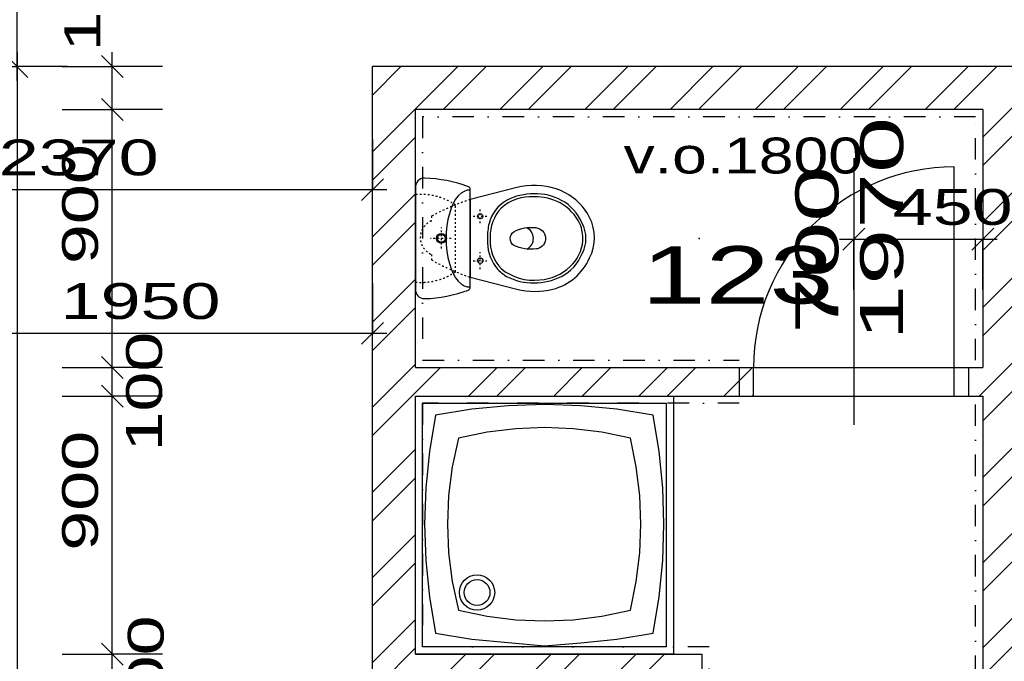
# Model space of a CAD drawing. Extents: x -196363 to 396902, y -489949 to -260582.
# Tile 192 of 256: x 222539 to 225975, y -375378 to -373140. Entities that reach past the tile are written whole.
import ezdxf

# ---------------------------------------------------------------- set-up
doc = ezdxf.new("R2010")
doc.units = 0
doc.header["$MEASUREMENT"] = 0
doc.linetypes.add('DASHED1', pattern=[1, 0.3, -0.4, 0.3])
doc.linetypes.add('DOTDASH', pattern=[1, 0.3, -0.2, 0, -0.2, 0.3])
for name, color, linetype in [('dvere', 1, 'Continuous'), ('koty', 1, 'Continuous'), ('navrh', 2, 'Continuous'), ('obklady', 14, 'Continuous'), ('popdver', 6, 'Continuous'), ('srafy', 8, 'Continuous'), ('zarpred', 5, 'Continuous')]:
    doc.layers.add(name, color=color, linetype=linetype)
doc.styles.add('SPIRITTXTSTYLE1', font='ROMAN')
doc.styles.add('SPIRITTXTSTYLE2', font='txt')
doc.dimstyles.new('SPIRITSTYLE540', dxfattribs={"dimtxt": 125, "dimasz": 12.7, "dimexe": 175, "dimexo": 2664.268555, "dimgap": 50, "dimtad": 1, "dimdec": 3, "dimzin": 0, "dimdsep": 46, "dimlunit": 7, "dimtxsty": 'SPIRITTXTSTYLE1', "dimblk1": '_TICKMARKS540', "dimblk2": '_TICKMARKS540', "dimsah": 1, "dimcen": 0.09, "dimdle": 50, "dimclrd": 1, "dimclre": 1, "dimclrt": 1, "dimadec": 0, "dimazin": 0, "dimtfac": 1, "dimtdec": 4, "dimtofl": 0, "dimtmove": 1, "dimatfit": 0, "dimfxl": 0, "dimtolj": 1, "dimtzin": 0, "dimarcsym": 0})
doc.dimstyles.new('SPIRITSTYLE547', dxfattribs={"dimtxt": 125, "dimasz": 12.7, "dimexe": 175, "dimexo": 1055.163696, "dimgap": 50, "dimtad": 1, "dimdec": 3, "dimzin": 0, "dimdsep": 46, "dimlunit": 7, "dimtxsty": 'SPIRITTXTSTYLE1', "dimblk1": '_TICKMARKS547', "dimblk2": '_TICKMARKS547', "dimsah": 1, "dimcen": 0.09, "dimdle": 50, "dimclrd": 1, "dimclre": 1, "dimclrt": 1, "dimadec": 0, "dimazin": 0, "dimtfac": 1, "dimtdec": 4, "dimtofl": 0, "dimtmove": 1, "dimatfit": 0, "dimfxl": 0, "dimtolj": 1, "dimtzin": 0, "dimarcsym": 0})
doc.dimstyles.new('SPIRITSTYLE548', dxfattribs={"dimtxt": 125, "dimasz": 12.7, "dimexe": 175, "dimexo": 1065.283936, "dimgap": 50, "dimtad": 1, "dimdec": 3, "dimzin": 0, "dimdsep": 46, "dimlunit": 7, "dimtxsty": 'SPIRITTXTSTYLE1', "dimblk1": '_TICKMARKS548', "dimblk2": '_TICKMARKS548', "dimsah": 1, "dimcen": 0.09, "dimdle": 50, "dimclrd": 1, "dimclre": 1, "dimclrt": 1, "dimadec": 0, "dimazin": 0, "dimtfac": 1, "dimtdec": 4, "dimtofl": 0, "dimtmove": 1, "dimatfit": 0, "dimfxl": 0, "dimtolj": 1, "dimtzin": 0, "dimarcsym": 0})
doc.dimstyles.new('SPIRITSTYLE605', dxfattribs={"dimtxt": 125, "dimasz": 12.7, "dimexe": 175, "dimexo": 882.8703, "dimgap": 50, "dimtad": 1, "dimdec": 3, "dimzin": 0, "dimdsep": 46, "dimlunit": 7, "dimtxsty": 'SPIRITTXTSTYLE1', "dimblk1": '_TICKMARKS605', "dimblk2": '_TICKMARKS605', "dimsah": 1, "dimcen": 0.09, "dimdle": 50, "dimclrd": 1, "dimclre": 1, "dimclrt": 1, "dimadec": 0, "dimazin": 0, "dimtfac": 1, "dimtdec": 4, "dimtofl": 0, "dimtmove": 1, "dimatfit": 0, "dimfxl": 0, "dimtolj": 1, "dimtzin": 0, "dimarcsym": 0})
doc.dimstyles.new('SPIRITSTYLE606', dxfattribs={"dimtxt": 125, "dimasz": 12.7, "dimexe": 175, "dimexo": 1882.871338, "dimgap": 50, "dimtad": 1, "dimdec": 3, "dimzin": 0, "dimdsep": 46, "dimlunit": 7, "dimtxsty": 'SPIRITTXTSTYLE1', "dimblk1": '_TICKMARKS606', "dimblk2": '_TICKMARKS606', "dimsah": 1, "dimcen": 0.09, "dimdle": 50, "dimclrd": 1, "dimclre": 1, "dimclrt": 1, "dimadec": 0, "dimazin": 0, "dimtfac": 1, "dimtdec": 4, "dimtofl": 0, "dimtmove": 1, "dimatfit": 0, "dimfxl": 0, "dimtolj": 1, "dimtzin": 0, "dimarcsym": 0})
doc.dimstyles.new('SPIRITSTYLE607', dxfattribs={"dimtxt": 125, "dimasz": 12.7, "dimexe": 175, "dimexo": 2062.878906, "dimgap": 50, "dimtad": 1, "dimdec": 3, "dimzin": 0, "dimdsep": 46, "dimlunit": 7, "dimtxsty": 'SPIRITTXTSTYLE1', "dimblk1": '_TICKMARKS607', "dimblk2": '_TICKMARKS607', "dimsah": 1, "dimcen": 0.09, "dimdle": 50, "dimclrd": 1, "dimclre": 1, "dimclrt": 1, "dimadec": 0, "dimazin": 0, "dimtfac": 1, "dimtdec": 4, "dimtofl": 0, "dimtmove": 1, "dimatfit": 0, "dimfxl": 0, "dimtolj": 1, "dimtzin": 0, "dimarcsym": 0})
doc.dimstyles.new('SPIRITSTYLE608', dxfattribs={"dimtxt": 125, "dimasz": 12.7, "dimexe": 175, "dimexo": 227.456055, "dimgap": 50, "dimtad": 1, "dimdec": 3, "dimzin": 0, "dimdsep": 46, "dimlunit": 7, "dimtxsty": 'SPIRITTXTSTYLE1', "dimblk1": '_TICKMARKS608', "dimblk2": '_TICKMARKS608', "dimsah": 1, "dimcen": 0.09, "dimdle": 50, "dimclrd": 1, "dimclre": 1, "dimclrt": 1, "dimadec": 0, "dimazin": 0, "dimtfac": 1, "dimtdec": 4, "dimtofl": 0, "dimtmove": 1, "dimatfit": 0, "dimfxl": 0, "dimtolj": 1, "dimtzin": 0, "dimarcsym": 0})
doc.dimstyles.new('SPIRITSTYLE609', dxfattribs={"dimtxt": 125, "dimasz": 12.7, "dimexe": 175, "dimexo": 377.450012, "dimgap": 50, "dimtad": 1, "dimdec": 3, "dimzin": 0, "dimdsep": 46, "dimlunit": 7, "dimtxsty": 'SPIRITTXTSTYLE1', "dimblk1": '_TICKMARKS609', "dimblk2": '_TICKMARKS609', "dimsah": 1, "dimcen": 0.09, "dimdle": 50, "dimclrd": 1, "dimclre": 1, "dimclrt": 1, "dimadec": 0, "dimazin": 0, "dimtfac": 1, "dimtdec": 4, "dimtofl": 0, "dimtmove": 1, "dimatfit": 0, "dimfxl": 0, "dimtolj": 1, "dimtzin": 0, "dimarcsym": 0})
doc.dimstyles.new('SPIRITSTYLE610', dxfattribs={"dimtxt": 125, "dimasz": 12.7, "dimexe": 175, "dimexo": 549.371277, "dimgap": 50, "dimtad": 1, "dimdec": 3, "dimzin": 0, "dimdsep": 46, "dimlunit": 7, "dimtxsty": 'SPIRITTXTSTYLE1', "dimblk1": '_TICKMARKS610', "dimblk2": '_TICKMARKS610', "dimsah": 1, "dimcen": 0.09, "dimdle": 50, "dimclrd": 1, "dimclre": 1, "dimclrt": 1, "dimadec": 0, "dimazin": 0, "dimtfac": 1, "dimtdec": 4, "dimtofl": 0, "dimtmove": 1, "dimatfit": 0, "dimfxl": 0, "dimtolj": 1, "dimtzin": 0, "dimarcsym": 0})
doc.dimstyles.new('SPIRITSTYLE611', dxfattribs={"dimtxt": 125, "dimasz": 12.7, "dimexe": 175, "dimexo": 412.945496, "dimgap": 50, "dimtad": 1, "dimdec": 3, "dimzin": 0, "dimdsep": 46, "dimlunit": 7, "dimtxsty": 'SPIRITTXTSTYLE1', "dimblk1": '_TICKMARKS611', "dimblk2": '_TICKMARKS611', "dimsah": 1, "dimcen": 0.09, "dimdle": 50, "dimclrd": 1, "dimclre": 1, "dimclrt": 1, "dimadec": 0, "dimazin": 0, "dimtfac": 1, "dimtdec": 4, "dimtofl": 0, "dimtmove": 1, "dimatfit": 0, "dimfxl": 0, "dimtolj": 1, "dimtzin": 0, "dimarcsym": 0})
doc.dimstyles.new('SPIRITSTYLE649', dxfattribs={"dimtxt": 125, "dimasz": 12.7, "dimexe": 175, "dimexo": 108.071091, "dimgap": 50, "dimtad": 1, "dimdec": 3, "dimzin": 0, "dimdsep": 46, "dimlunit": 7, "dimtxsty": 'SPIRITTXTSTYLE1', "dimblk1": '_TICKMARKS649', "dimblk2": '_TICKMARKS649', "dimsah": 1, "dimcen": 0.09, "dimdle": 50, "dimclrd": 1, "dimclre": 1, "dimclrt": 1, "dimadec": 0, "dimazin": 0, "dimtfac": 1, "dimtdec": 4, "dimtofl": 0, "dimtmove": 1, "dimatfit": 0, "dimfxl": 0, "dimtolj": 1, "dimtzin": 0, "dimarcsym": 0})

# ---------------------------------------------------------------- blocks, each defined once
blk = doc.blocks.new('_TICKMARKS540')
at = {"color": 1, "linetype": 'Continuous'}
blk.add_line((-3, -3), (3, 3), dxfattribs=at)
blk = doc.blocks.new('*D1356')
at = {"color": 1, "linetype": 'Continuous', "ltscale": 300}
for p, q in [((221820.328125, -374058.65625, 1723.800049), (221820.328125, -374233.65625, 1723.800049)), ((223770.359375, -374058.65625, 1723.800049), (223770.359375, -374233.65625, 1723.800049)), ((221770.328125, -374233.65625, 1723.800049), (223820.359375, -374233.65625, 1723.800049)), ((221820.328125, -374408.65625, 1723.800049), (221820.328125, -374233.65625, 1723.800049)), ((223770.359375, -374408.65625, 1723.800049), (223770.359375, -374233.65625, 1723.800049))]:
    blk.add_line(p, q, dxfattribs=at)
at = {"color": 1, "linetype": 'Continuous', "ltscale": 300, "xscale": 12.69999980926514, "yscale": 12.69999980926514, "zscale": 12.69999980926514, "rotation": 180.0000050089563}
blk.add_blockref('_TICKMARKS540', (221820.328125, -374233.65625, 1723.800049), dxfattribs=at)
at = {"color": 1, "linetype": 'Continuous', "ltscale": 300, "xscale": 12.69999980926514, "yscale": 12.69999980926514, "zscale": 12.69999980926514}
blk.add_blockref('_TICKMARKS540', (223770.359375, -374233.65625, 1723.800049), dxfattribs=at)
at = {"color": 1, "linetype": 'Continuous', "ltscale": 300, "style": 'SPIRITTXTSTYLE1', "width": 1.5}
blk.add_text('1950', height=125, dxfattribs=at).set_placement((222682.265625, -374183.6875, 1723.800049))
blk = doc.blocks.new('_TICKMARKS547')
at = {"color": 1, "linetype": 'Continuous'}
blk.add_line((-3, -3), (3, 3), dxfattribs=at)
blk = doc.blocks.new('*D1367')
at = {"color": 1, "linetype": 'Continuous', "ltscale": 300}
for p, q in [((222530.078125, -373352.9375, 1723.800049), (222530.078125, -370661.78125, 1723.800049)), ((222355.078125, -370711.78125, 1723.800049), (222530.078125, -370711.78125, 1723.800049)), ((222705.0625, -370711.78125, 1723.800049), (222530.078125, -370711.78125, 1723.800049)), ((222355.078125, -373302.9375, 1723.800049), (222530.078125, -373302.9375, 1723.800049)), ((222705.0625, -373302.9375, 1723.800049), (222530.078125, -373302.9375, 1723.800049))]:
    blk.add_line(p, q, dxfattribs=at)
at = {"color": 1, "linetype": 'Continuous', "ltscale": 300, "xscale": 12.69999980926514, "yscale": 12.69999980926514, "zscale": 12.69999980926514}
for p, rotation in [((222530.078125, -370711.78125, 1723.800049), 90.00000250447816), ((222530.078125, -373302.9375, 1723.800049), 270.0000006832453)]:
    blk.add_blockref('_TICKMARKS547', p, dxfattribs=dict(at, rotation=rotation))
at = {"color": 1, "linetype": 'Continuous', "ltscale": 300, "style": 'SPIRITTXTSTYLE1', "width": 1.5}
blk.add_text('2591', height=125, rotation=90.000002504, dxfattribs=at).set_placement((222480.09375, -372120.4375, 1723.800049))
blk = doc.blocks.new('_TICKMARKS548')
at = {"color": 1, "linetype": 'Continuous'}
blk.add_line((-3, -3), (3, 3), dxfattribs=at)
blk = doc.blocks.new('*D1368')
at = {"color": 1, "linetype": 'Continuous', "ltscale": 300}
for p, q in [((222530.078125, -373252.9375, 1723.800049), (222530.078125, -376702.9375, 1723.800049)), ((222355.078125, -373302.9375, 1723.800049), (222530.078125, -373302.9375, 1723.800049)), ((222705.0625, -373302.9375, 1723.800049), (222530.078125, -373302.9375, 1723.800049)), ((222355.078125, -376652.9375, 1723.800049), (222530.078125, -376652.9375, 1723.800049)), ((222705.0625, -376652.9375, 1723.800049), (222530.078125, -376652.9375, 1723.800049))]:
    blk.add_line(p, q, dxfattribs=at)
at = {"color": 1, "linetype": 'Continuous', "ltscale": 300, "xscale": 12.69999980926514, "yscale": 12.69999980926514, "zscale": 12.69999980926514}
for p, rotation in [((222530.078125, -373302.9375, 1723.800049), 90.00000250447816), ((222530.078125, -376652.9375, 1723.800049), -90.00000250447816)]:
    blk.add_blockref('_TICKMARKS548', p, dxfattribs=dict(at, rotation=rotation))
at = {"color": 1, "linetype": 'Continuous', "ltscale": 300, "style": 'SPIRITTXTSTYLE1', "width": 1.5}
blk.add_text('3350', height=125, rotation=450.000019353, dxfattribs=at).set_placement((222480.09375, -375096.96875, 1723.800049))
blk = doc.blocks.new('_TICKMARKS605')
at = {"color": 1, "linetype": 'Continuous'}
blk.add_line((-3, -3), (3, 3), dxfattribs=at)
blk = doc.blocks.new('*D1496')
at = {"color": 1, "linetype": 'Continuous', "ltscale": 300}
for p, q in [((222862.484375, -375502.9375, 1723.800049), (222862.484375, -375302.9375, 1723.800049)), ((222687.484375, -375352.9375, 1723.800049), (222862.484375, -375352.9375, 1723.800049)), ((223037.46875, -375352.9375, 1723.800049), (222862.484375, -375352.9375, 1723.800049)), ((222687.484375, -375452.9375, 1723.800049), (222862.484375, -375452.9375, 1723.800049)), ((223037.46875, -375452.9375, 1723.800049), (222862.484375, -375452.9375, 1723.800049))]:
    blk.add_line(p, q, dxfattribs=at)
at = {"color": 1, "linetype": 'Continuous', "ltscale": 300, "xscale": 12.69999980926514, "yscale": 12.69999980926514, "zscale": 12.69999980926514}
for p, rotation in [((222862.484375, -375352.9375, 1723.800049), 90.00000250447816), ((222862.484375, -375452.9375, 1723.800049), 270.0000006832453)]:
    blk.add_blockref('_TICKMARKS605', p, dxfattribs=dict(at, rotation=rotation))
at = {"color": 1, "linetype": 'Continuous', "ltscale": 300, "style": 'SPIRITTXTSTYLE1', "width": 1.5}
blk.add_text('100', height=125, rotation=90.000002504, dxfattribs=at).set_placement((223041.671875, -375636.21875, 1723.800049))
blk = doc.blocks.new('_TICKMARKS606')
at = {"color": 1, "linetype": 'Continuous'}
blk.add_line((-3, -3), (3, 3), dxfattribs=at)
blk = doc.blocks.new('*D1497')
at = {"color": 1, "linetype": 'Continuous', "ltscale": 300}
for p, q in [((222862.484375, -375402.9375, 1723.800049), (222862.484375, -374402.90625, 1723.800049)), ((222687.484375, -374452.90625, 1723.800049), (222862.484375, -374452.90625, 1723.800049)), ((223037.46875, -374452.90625, 1723.800049), (222862.484375, -374452.90625, 1723.800049)), ((222687.484375, -375352.9375, 1723.800049), (222862.484375, -375352.9375, 1723.800049)), ((223037.46875, -375352.9375, 1723.800049), (222862.484375, -375352.9375, 1723.800049))]:
    blk.add_line(p, q, dxfattribs=at)
at = {"color": 1, "linetype": 'Continuous', "ltscale": 300, "xscale": 12.69999980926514, "yscale": 12.69999980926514, "zscale": 12.69999980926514}
for p, rotation in [((222862.484375, -374452.90625, 1723.800049), 90.00000250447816), ((222862.484375, -375352.9375, 1723.800049), 270.0000006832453)]:
    blk.add_blockref('_TICKMARKS606', p, dxfattribs=dict(at, rotation=rotation))
at = {"color": 1, "linetype": 'Continuous', "ltscale": 300, "style": 'SPIRITTXTSTYLE1', "width": 1.5}
blk.add_text('900', height=125, rotation=90.000002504, dxfattribs=at).set_placement((222812.5, -374992.21875, 1723.800049))
blk = doc.blocks.new('_TICKMARKS607')
at = {"color": 1, "linetype": 'Continuous'}
blk.add_line((-3, -3), (3, 3), dxfattribs=at)
blk = doc.blocks.new('*D1498')
at = {"color": 1, "linetype": 'Continuous', "ltscale": 300}
for p, q in [((222862.484375, -374502.90625, 1723.800049), (222862.484375, -374302.90625, 1723.800049)), ((222687.484375, -374352.90625, 1723.800049), (222862.484375, -374352.90625, 1723.800049)), ((223037.46875, -374352.90625, 1723.800049), (222862.484375, -374352.90625, 1723.800049)), ((222687.484375, -374452.90625, 1723.800049), (222862.484375, -374452.90625, 1723.800049)), ((223037.46875, -374452.90625, 1723.800049), (222862.484375, -374452.90625, 1723.800049))]:
    blk.add_line(p, q, dxfattribs=at)
at = {"color": 1, "linetype": 'Continuous', "ltscale": 300, "xscale": 12.69999980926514, "yscale": 12.69999980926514, "zscale": 12.69999980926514}
for p, rotation in [((222862.484375, -374352.90625, 1723.800049), 90.00000250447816), ((222862.484375, -374452.90625, 1723.800049), 270.0000006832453)]:
    blk.add_blockref('_TICKMARKS607', p, dxfattribs=dict(at, rotation=rotation))
at = {"color": 1, "linetype": 'Continuous', "ltscale": 300, "style": 'SPIRITTXTSTYLE1', "width": 1.5}
blk.add_text('100', height=125, rotation=90.000002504, dxfattribs=at).set_placement((223035.6875, -374646.28125, 1723.800049))
blk = doc.blocks.new('*D1499')
at = {"color": 1, "linetype": 'Continuous', "ltscale": 300}
for p, q in [((222862.484375, -374402.9375, 1723.800049), (222862.484375, -373402.90625, 1723.800049)), ((222687.484375, -373452.9375, 1723.800049), (222862.484375, -373452.9375, 1723.800049)), ((223037.46875, -373452.9375, 1723.800049), (222862.484375, -373452.9375, 1723.800049)), ((222687.484375, -374352.90625, 1723.800049), (222862.484375, -374352.90625, 1723.800049)), ((223037.46875, -374352.90625, 1723.800049), (222862.484375, -374352.90625, 1723.800049))]:
    blk.add_line(p, q, dxfattribs=at)
at = {"color": 1, "linetype": 'Continuous', "ltscale": 300, "xscale": 12.69999980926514, "yscale": 12.69999980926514, "zscale": 12.69999980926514}
for p, rotation in [((222862.484375, -373452.9375, 1723.800049), 90.00000250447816), ((222862.484375, -374352.90625, 1723.800049), 270.0000006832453)]:
    blk.add_blockref('_TICKMARKS607', p, dxfattribs=dict(at, rotation=rotation))
at = {"color": 1, "linetype": 'Continuous', "ltscale": 300, "style": 'SPIRITTXTSTYLE1', "width": 1.5}
blk.add_text('900', height=125, rotation=90.000002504, dxfattribs=at).set_placement((222812.5, -373992.21875, 1723.800049))
blk = doc.blocks.new('*D1500')
at = {"color": 1, "linetype": 'Continuous', "ltscale": 300}
for p, q in [((222862.484375, -373502.9375, 1723.800049), (222862.484375, -373252.9375, 1723.800049)), ((222687.484375, -373302.9375, 1723.800049), (222862.484375, -373302.9375, 1723.800049)), ((223037.46875, -373302.9375, 1723.800049), (222862.484375, -373302.9375, 1723.800049)), ((222687.484375, -373452.9375, 1723.800049), (222862.484375, -373452.9375, 1723.800049)), ((223037.46875, -373452.9375, 1723.800049), (222862.484375, -373452.9375, 1723.800049))]:
    blk.add_line(p, q, dxfattribs=at)
at = {"color": 1, "linetype": 'Continuous', "ltscale": 300, "xscale": 12.69999980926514, "yscale": 12.69999980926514, "zscale": 12.69999980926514}
for p, rotation in [((222862.484375, -373302.9375, 1723.800049), 90.00000250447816), ((222862.484375, -373452.9375, 1723.800049), 270.0000006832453)]:
    blk.add_blockref('_TICKMARKS605', p, dxfattribs=dict(at, rotation=rotation))
at = {"color": 1, "linetype": 'Continuous', "ltscale": 300, "style": 'SPIRITTXTSTYLE1', "width": 1.5}
blk.add_text('150', height=125, rotation=90.000002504, dxfattribs=at).set_placement((222820.65625, -373250.84375, 1723.800049))
blk = doc.blocks.new('_TICKMARKS608')
at = {"color": 1, "linetype": 'Continuous'}
blk.add_line((-3, -3), (3, 3), dxfattribs=at)
blk = doc.blocks.new('*D1501')
at = {"color": 1, "linetype": 'Continuous', "ltscale": 300}
for p, q in [((223770.359375, -372725.46875, 1723.800049), (223770.359375, -372900.46875, 1723.800049)), ((223920.34375, -372725.46875, 1723.800049), (223920.34375, -372900.46875, 1723.800049)), ((223720.34375, -372900.46875, 1723.800049), (223970.359375, -372900.46875, 1723.800049)), ((223770.359375, -373075.46875, 1723.800049), (223770.359375, -372900.46875, 1723.800049)), ((223920.34375, -373075.46875, 1723.800049), (223920.34375, -372900.46875, 1723.800049))]:
    blk.add_line(p, q, dxfattribs=at)
at = {"color": 1, "linetype": 'Continuous', "ltscale": 300, "xscale": 12.69999980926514, "yscale": 12.69999980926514, "zscale": 12.69999980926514, "rotation": 180.0000050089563}
blk.add_blockref('_TICKMARKS608', (223770.359375, -372900.46875, 1723.800049), dxfattribs=at)
at = {"color": 1, "linetype": 'Continuous', "ltscale": 300, "xscale": 12.69999980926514, "yscale": 12.69999980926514, "zscale": 12.69999980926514}
blk.add_blockref('_TICKMARKS608', (223920.34375, -372900.46875, 1723.800049), dxfattribs=at)
at = {"color": 1, "linetype": 'Continuous', "ltscale": 300, "style": 'SPIRITTXTSTYLE1', "width": 1.5}
blk.add_text('150', height=125, dxfattribs=at).set_placement((223531.453125, -373073.40625, 1723.800049))
blk = doc.blocks.new('_TICKMARKS609')
at = {"color": 1, "linetype": 'Continuous'}
blk.add_line((-3, -3), (3, 3), dxfattribs=at)
blk = doc.blocks.new('*D1502')
at = {"color": 1, "linetype": 'Continuous', "ltscale": 300}
for p, q in [((223920.34375, -372725.46875, 1723.800049), (223920.34375, -372900.46875, 1723.800049)), ((225900.359375, -372725.46875, 1723.800049), (225900.359375, -372900.46875, 1723.800049)), ((223870.34375, -372900.46875, 1723.800049), (225950.359375, -372900.46875, 1723.800049)), ((223920.34375, -373075.46875, 1723.800049), (223920.34375, -372900.46875, 1723.800049)), ((225900.359375, -373075.46875, 1723.800049), (225900.359375, -372900.46875, 1723.800049))]:
    blk.add_line(p, q, dxfattribs=at)
at = {"color": 1, "linetype": 'Continuous', "ltscale": 300, "xscale": 12.69999980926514, "yscale": 12.69999980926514, "zscale": 12.69999980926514, "rotation": 180.0000050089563}
blk.add_blockref('_TICKMARKS609', (223920.34375, -372900.46875, 1723.800049), dxfattribs=at)
at = {"color": 1, "linetype": 'Continuous', "ltscale": 300, "xscale": 12.69999980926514, "yscale": 12.69999980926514, "zscale": 12.69999980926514}
blk.add_blockref('_TICKMARKS609', (225900.359375, -372900.46875, 1723.800049), dxfattribs=at)
at = {"color": 1, "linetype": 'Continuous', "ltscale": 300, "style": 'SPIRITTXTSTYLE1', "width": 1.5}
blk.add_text('1980', height=125, dxfattribs=at).set_placement((224797.265625, -372850.5, 1723.800049))
blk = doc.blocks.new('*D1503')
at = {"color": 1, "linetype": 'Continuous', "ltscale": 300}
for p, q in [((225900.359375, -372725.46875, 1723.800049), (225900.359375, -372900.46875, 1723.800049)), ((226050.359375, -372725.46875, 1723.800049), (226050.359375, -372900.46875, 1723.800049)), ((225850.359375, -372900.46875, 1723.800049), (226100.359375, -372900.46875, 1723.800049)), ((225900.359375, -373075.46875, 1723.800049), (225900.359375, -372900.46875, 1723.800049)), ((226050.359375, -373075.46875, 1723.800049), (226050.359375, -372900.46875, 1723.800049))]:
    blk.add_line(p, q, dxfattribs=at)
at = {"color": 1, "linetype": 'Continuous', "ltscale": 300, "xscale": 12.69999980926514, "yscale": 12.69999980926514, "zscale": 12.69999980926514, "rotation": 180.0000050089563}
blk.add_blockref('_TICKMARKS609', (225900.359375, -372900.46875, 1723.800049), dxfattribs=at)
at = {"color": 1, "linetype": 'Continuous', "ltscale": 300, "xscale": 12.69999980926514, "yscale": 12.69999980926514, "zscale": 12.69999980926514}
blk.add_blockref('_TICKMARKS609', (226050.359375, -372900.46875, 1723.800049), dxfattribs=at)
at = {"color": 1, "linetype": 'Continuous', "ltscale": 300, "style": 'SPIRITTXTSTYLE1', "width": 1.5}
blk.add_text('150', height=125, dxfattribs=at).set_placement((225693.734375, -373031.65625, 1723.800049))
blk = doc.blocks.new('_TICKMARKS610')
at = {"color": 1, "linetype": 'Continuous'}
blk.add_line((-3, -3), (3, 3), dxfattribs=at)
blk = doc.blocks.new('*D1507')
at = {"color": 1, "linetype": 'Continuous', "ltscale": 300}
for p, q in [((223770.359375, -372403.5625, 1723.800049), (223770.359375, -372578.5625, 1723.800049)), ((228050.359375, -372403.5625, 1723.800049), (228050.359375, -372578.5625, 1723.800049)), ((223720.34375, -372578.5625, 1723.800049), (228100.359375, -372578.5625, 1723.800049)), ((223770.359375, -372753.5625, 1723.800049), (223770.359375, -372578.5625, 1723.800049)), ((228050.359375, -372753.5625, 1723.800049), (228050.359375, -372578.5625, 1723.800049))]:
    blk.add_line(p, q, dxfattribs=at)
at = {"color": 1, "linetype": 'Continuous', "ltscale": 300, "xscale": 12.69999980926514, "yscale": 12.69999980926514, "zscale": 12.69999980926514, "rotation": 180.0000050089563}
blk.add_blockref('_TICKMARKS610', (223770.359375, -372578.5625, 1723.800049), dxfattribs=at)
at = {"color": 1, "linetype": 'Continuous', "ltscale": 300, "xscale": 12.69999980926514, "yscale": 12.69999980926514, "zscale": 12.69999980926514}
blk.add_blockref('_TICKMARKS610', (228050.359375, -372578.5625, 1723.800049), dxfattribs=at)
at = {"color": 1, "linetype": 'Continuous', "ltscale": 300, "style": 'SPIRITTXTSTYLE1', "width": 1.5}
blk.add_text('4280', height=125, dxfattribs=at).set_placement((225791.3125, -372528.59375, 1723.800049))
blk = doc.blocks.new('_TICKMARKS611')
at = {"color": 1, "linetype": 'Continuous'}
blk.add_line((-3, -3), (3, 3), dxfattribs=at)
blk = doc.blocks.new('*D1508')
at = {"color": 1, "linetype": 'Continuous', "ltscale": 300}
for p, q in [((221400.34375, -373557.53125, 1723.800049), (221400.34375, -373732.53125, 1723.800049)), ((223770.359375, -373557.53125, 1723.800049), (223770.359375, -373732.53125, 1723.800049)), ((223820.359375, -373732.53125, 1723.800049), (221350.328125, -373732.53125, 1723.800049)), ((221400.34375, -373907.53125, 1723.800049), (221400.34375, -373732.53125, 1723.800049)), ((223770.359375, -373907.53125, 1723.800049), (223770.359375, -373732.53125, 1723.800049))]:
    blk.add_line(p, q, dxfattribs=at)
at = {"color": 1, "linetype": 'Continuous', "ltscale": 300, "xscale": 12.69999980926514, "yscale": 12.69999980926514, "zscale": 12.69999980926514}
for p, rotation in [((221400.34375, -373732.53125, 1723.800049), 180.0000050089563), ((223770.359375, -373732.53125, 1723.800049), 360.0000100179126)]:
    blk.add_blockref('_TICKMARKS611', p, dxfattribs=dict(at, rotation=rotation))
at = {"color": 1, "linetype": 'Continuous', "ltscale": 300, "style": 'SPIRITTXTSTYLE1', "width": 1.5}
blk.add_text('2370', height=125, rotation=360.000010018, dxfattribs=at).set_placement((222466.328125, -373682.53125, 1723.800049))
blk = doc.blocks.new('_TICKMARKS649')
at = {"color": 1, "linetype": 'Continuous'}
blk.add_line((-3, -3), (3, 3), dxfattribs=at)
blk = doc.blocks.new('*D1576')
at = {"color": 1, "linetype": 'Continuous', "ltscale": 300}
for p, q in [((225450.375, -373730.34375, 1723.800049), (225450.375, -373905.34375, 1723.800049)), ((225900.359375, -373730.34375, 1723.800049), (225900.359375, -373905.34375, 1723.800049)), ((225400.375, -373905.34375, 1723.800049), (225950.359375, -373905.34375, 1723.800049)), ((225450.375, -374080.34375, 1723.800049), (225450.375, -373905.34375, 1723.800049)), ((225900.359375, -374080.34375, 1723.800049), (225900.359375, -373905.34375, 1723.800049))]:
    blk.add_line(p, q, dxfattribs=at)
at = {"color": 1, "linetype": 'Continuous', "ltscale": 300, "xscale": 12.69999980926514, "yscale": 12.69999980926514, "zscale": 12.69999980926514, "rotation": 180.0000050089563}
blk.add_blockref('_TICKMARKS649', (225450.375, -373905.34375, 1723.800049), dxfattribs=at)
at = {"color": 1, "linetype": 'Continuous', "ltscale": 300, "xscale": 12.69999980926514, "yscale": 12.69999980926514, "zscale": 12.69999980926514}
blk.add_blockref('_TICKMARKS649', (225900.359375, -373905.34375, 1723.800049), dxfattribs=at)
at = {"color": 1, "linetype": 'Continuous', "ltscale": 300, "style": 'SPIRITTXTSTYLE1', "width": 1.5}
blk.add_text('450', height=125, dxfattribs=at).set_placement((225586.078125, -373855.34375, 1723.800049))

msp = doc.modelspace()

# ---------------------------------------------------------------- hatches: boundary and pattern name
at = {"layer": 'srafy', "linetype": 'Continuous', "ltscale": 300}
h = msp.add_hatch(dxfattribs=at)
h.set_pattern_fill('ZdivKER', color=8, scale=5.55625, style=0, pattern_type=2)
h.set_pattern_definition([(45, (582227.31, -258968), (-148.49243, 148.49243), []), (45, (582326.31, -258968), (-148.49243, 148.49243), [])])
h.paths.add_polyline_path([(223770.35938, -376652.9375), (223770.35938, -373302.9375), (228050.35938, -373302.9375), (228050.35938, -373452.9375), (227050.35938, -373452.9375), (227050.35938, -374602.9375), (226950.35938, -374602.9375), (226950.35938, -373452.9375), (226050.35938, -373452.9375), (226050.35938, -375352.9375), (226950.35938, -375352.9375), (226950.35938, -375302.9375), (227050.35938, -375302.9375), (227050.35938, -375352.9375), (227200.34375, -375352.9375), (227200.34375, -375452.9375), (226050.35938, -375452.9375), (226050.35938, -376652.9375), (225900.35938, -376652.9375), (225900.35938, -374452.90625), (225800.375, -374452.90625), (225800.375, -374352.90625), (225900.35938, -374352.90625), (225900.35938, -373452.9375), (223920.34375, -373452.9375), (223920.34375, -374352.90625), (225100.35938, -374352.90625), (225100.35938, -374452.90625), (223920.34375, -374452.90625), (223920.34375, -375352.9375), (224920.34375, -375352.9375), (224920.34375, -375452.9375), (223920.34375, -375452.9375), (223920.34375, -376652.9375)], flags=0)

# ---------------------------------------------------------------- linework, layer by layer
at = {"layer": 'dvere', "color": 7, "linetype": 'Continuous', "ltscale": 300}
msp.add_line((225800.375, -374352.90625, 900), (225800.375, -373652.9375, 900), dxfattribs=at)
at = {"layer": 'dvere', "color": 1, "linetype": 'Continuous', "ltscale": 304.799988}
for p, q in [((225050.375, -374352.90625), (225050.375, -374452.9375)), ((225850.375, -374352.90625), (225850.375, -374452.9375))]:
    msp.add_line(p, q, dxfattribs=at)
at = {"layer": 'dvere', "color": 1, "linetype": 'Continuous', "ltscale": 300}
for p, q in [((225100.375, -374352.90625), (225800.375, -374352.90625)), ((225100.375, -374452.9375), (225800.375, -374452.9375))]:
    msp.add_line(p, q, dxfattribs=at)
at = {"layer": 'dvere', "color": 7, "linetype": 'Continuous', "ltscale": 300}
msp.add_arc((225800.375, -374352.90625, 900), 700.00067, 90.0000025, 180.00000501, dxfattribs=at)
msp.add_point((225450.34375, -374352.9375, 900), dxfattribs=at)
at = {"layer": 'dvere', "color": 15, "linetype": 'Continuous', "ltscale": 250}
msp.add_point((225450.375, -374452.9375), dxfattribs=at)
at = {"layer": 'navrh', "color": 2, "linetype": 'Continuous', "ltscale": 300}
for p, q in [((223770.35938, -376652.9375, 900), (223770.35938, -373302.9375, 900)), ((228050.35938, -373302.9375, 900), (223770.35938, -373302.9375, 900)), ((223920.34375, -374352.90625, 900), (223920.34375, -373452.9375, 900)), ((225900.35938, -373452.9375, 900), (223920.34375, -373452.9375, 900)), ((225900.35938, -373452.9375, 900), (225900.35938, -374352.90625, 900)), ((223920.34375, -374352.90625, 900), (225100.35938, -374352.90625, 900)), ((225100.35938, -374452.90625, 900), (225100.35938, -374352.90625, 900)), ((225800.375, -374352.90625, 900), (225900.35938, -374352.90625, 900)), ((225800.375, -374452.90625, 900), (225800.375, -374352.90625, 900)), ((223920.34375, -375352.9375, 900), (223920.34375, -374452.90625, 900)), ((223920.34375, -374452.90625, 900), (225100.35938, -374452.90625, 900)), ((225800.375, -374452.90625, 900), (225900.35938, -374452.90625, 900)), ((225900.35938, -374452.90625, 900), (225900.35938, -376652.9375, 900)), ((223920.34375, -375352.9375, 900), (224920.34375, -375352.9375, 900)), ((224920.34375, -375352.9375, 900), (224920.34375, -375452.9375, 900))]:
    msp.add_line(p, q, dxfattribs=at)
at = {"layer": 'obklady', "color": 14, "linetype": 'DOTDASH', "ltscale": 250}
for p, q in [((225875.35938, -373477.9375, 4347.59961), (223945.35938, -373477.9375, 4347.59961)), ((223945.35938, -373477.9375, 4347.59961), (223945.35938, -374327.90625, 4347.59961)), ((225875.35938, -374327.90625, 4347.59961), (225875.35938, -373477.9375, 4347.59961)), ((223945.35938, -374327.90625, 4347.59961), (225050.375, -374327.90625, 4347.59961)), ((225050.375, -374477.90625, 4347.59961), (223945.35938, -374477.90625, 4347.59961)), ((223945.35938, -374477.90625, 4347.59961), (223945.35938, -375327.9375, 4347.59961)), ((225875.35938, -376832.9375, 4347.59961), (225875.35938, -374477.90625, 4347.59961)), ((224945.35938, -375327.9375, 4347.59961), (223945.35938, -375327.9375, 4347.59961)), ((224945.35938, -375477.9375, 4347.59961), (224945.35938, -375327.9375, 4347.59961))]:
    msp.add_line(p, q, dxfattribs=at)
msp.add_point((224910.35938, -373902.90625, 4347.59961), dxfattribs=at)
at = {"layer": 'popdver', "color": 6, "linetype": 'Continuous', "ltscale": 250}
msp.add_line((225450.375, -373622.28125), (225450.375, -374553.125), dxfattribs=at)
at = {"layer": 'popdver', "color": 6, "linetype": 'Continuous', "ltscale": 304.799988}
msp.add_point((225450.375, -374352.90625), dxfattribs=at)
at = {"layer": 'popdver', "color": 6, "linetype": 'Continuous', "ltscale": 250}
msp.add_point((225450.375, -374352.90625), dxfattribs=at)
at = {"layer": 'zarpred', "color": 8, "linetype": 'DASHED1', "ltscale": 20}
for p, q in [((224146.73438, -373849.15625), (224146.73438, -373796.65625)), ((224121.42188, -373825.09375), (224171.09375, -373825.09375)), ((224010.78125, -373937.28125), (224010.78125, -373864.125)), ((224044.6875, -373902.40625), (223973.45312, -373902.40625)), ((224122.35938, -373980.4375), (224169.23438, -373980.4375)), ((224146.73438, -374010.40625), (224146.73438, -373950.40625))]:
    msp.add_line(p, q, dxfattribs=at)
at = {"layer": 'zarpred', "color": 5, "linetype": 'Continuous', "ltscale": 7}
for points in [[(223921.01562, -374080.09375, 0.4484928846), (223951.71875, -374112.71875, 0.0834908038), (224105.26562, -374082.59375, 0.3122022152), (224111.73438, -374073.25), (224111.73438, -373731.96875, 0.3121754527), (224105.26562, -373722.59375, 0.0834882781), (223951.71875, -373692.46875, 0.4484928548), (223921.01562, -373725.09375)], [(224111.73438, -374038.15625), (224273.71875, -374079.875, 0.120198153), (224400.09375, -374080.1875, 0.2239549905), (224528.21875, -373970.78125, 0.2338795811), (224528.21875, -373829.4375, 0.1979395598), (224411.1875, -373729.65625, 0.1401719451), (224273.71875, -373725.34375), (224111.73438, -373766.875)], [(224171.79688, -373904.9375, 0.1740990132), (224199.79688, -374000.96875, 0.0907895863), (224238.25, -374035.03125, 0.1244630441), (224334.21875, -374057.875, 0.1129211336), (224430.26562, -374035.3125, 0.1750533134), (224501.32812, -373957.46875, 0.2588111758), (224501.32812, -373847.71875, 0.171882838), (224430.26562, -373769.84375, 0.1320878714), (224334.21875, -373747.3125, 0.1303286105), (224238.25, -373770.15625, 0.2067324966), (224177.25, -373850.40625, 0.0655918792), (224171.79688, -373901.28125)]]:
    msp.add_lwpolyline(points, format="xyb", close=True, dxfattribs=at)
at = {"layer": 'zarpred', "color": 8, "linetype": 'DASHED1', "ltscale": 20}
for points in [[(223920.92188, -374055.4375, 0.1706822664), (224060.42188, -374019.40625), (224060.42188, -373785.78125, 0.1706821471), (223920.92188, -373749.75)], [(224111.73438, -374038.3125, -0.0494554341), (223976.73438, -373977.1875, -0.0545248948), (223976.4375, -373958.4375, -0.6626927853), (223975.85938, -373841.53125, -0.0762061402), (223976.73438, -373825.09375, -0.0001383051), (223977.03125, -373824.65625, -0.0431798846), (224111.73438, -373766.875)]]:
    msp.add_lwpolyline(points, format="xyb", close=True, dxfattribs=at)
at = {"layer": 'zarpred', "color": 8, "linetype": 'Continuous', "ltscale": 7}
for points in [[(224181.60938, -373904.3125, 0.2065757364), (224219.14062, -374007.875, 0.205236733), (224354.5, -374046.90625, 0.1817712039), (224460.07812, -374000.84375, 0.1942552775), (224504.625, -373910.46875, 0.1107989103), (224494.29688, -373851.28125, 0.1518451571), (224425.57812, -373778.71875, 0.116294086), (224334.23438, -373757.3125, 0.2009926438), (224219.14062, -373797.3125, 0.1941405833), (224181, -373898.1875)], [(224342.45312, -373939.3125, -0.1475904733), (224263.51562, -373927.1875, -0.509097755), (224263.25, -373879.15625, -0.1502406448), (224340.89062, -373865.03125, -0.8275521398), (224346.14062, -373939.15625)]]:
    msp.add_lwpolyline(points, format="xyb", close=True, dxfattribs=at)
msp.add_lwpolyline([(224309.3125, -373940, 0.6348764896), (224307.25, -373865.34375)], format="xyb", dxfattribs=at)
at = {"layer": 'zarpred', "color": 5, "linetype": 'Continuous', "ltscale": 1}
for points in [[(223920.34375, -374452.84375), (224820.46875, -374452.84375), (224820.46875, -375352.9375), (223920.34375, -375352.9375)], [(223945.35938, -374477.84375), (224795.45312, -374477.84375), (224795.45312, -375327.9375), (223945.35938, -375327.9375)], [(223990.20312, -375279.53125), (224117.20312, -375300.15625), (224243.79688, -375312.84375), (224370.40625, -375324.375), (224497.01562, -375313.25), (224623.60938, -375300.5625), (224750.21875, -375279.53125), (224770.85938, -375152.53125), (224783.54688, -375025.90625), (224787.51562, -374899.3125), (224783.54688, -374772.71875), (224770.85938, -374646.09375), (224750.21875, -374519.5), (224623.60938, -374498.875), (224497.01562, -374486.5625), (224370.40625, -374482.1875), (224243.79688, -374486.5625), (224117.20312, -374498.875), (223990.20312, -374519.5), (223969.17188, -374646.09375), (223956.0625, -374772.71875), (223952.09375, -374899.3125), (223956.0625, -375025.90625), (223969.17188, -375152.53125), (223990.20312, -375279.53125)], [(224070.375, -375199.34375), (224170.375, -375220), (224270.39062, -375232.6875), (224370.40625, -375237.0625), (224470.42188, -375233.09375), (224570.4375, -375220.375), (224670.4375, -375199.34375), (224691.07812, -375099.34375), (224703.39062, -374999.3125), (224707.35938, -374899.3125), (224703.39062, -374799.3125), (224691.07812, -374699.28125), (224670.4375, -374599.28125), (224570.4375, -374578.625), (224470.42188, -374566.34375), (224370.40625, -374562.375), (224270.39062, -374566.34375), (224170.375, -374578.625), (224070.375, -374599.28125), (224048.9375, -374699.28125), (224036.23438, -374799.3125), (224031.875, -374899.3125), (224036.23438, -374999.3125), (224048.9375, -375099.34375), (224070.375, -375199.34375)]]:
    msp.add_lwpolyline(points, close=True, dxfattribs=at)
at = {"layer": 'zarpred', "color": 8, "linetype": 'Continuous', "ltscale": 7}
for centre, radius in [((224146.26562, -373825.09375), 8.90025), ((224010.78125, -373902.59375), 13.6038), ((224146.73438, -373980.4375), 9.27465)]:
    msp.add_circle(centre, radius, dxfattribs=at)
at = {"layer": 'zarpred', "color": 5, "linetype": 'Continuous', "ltscale": 7}
msp.add_circle((224010.78125, -373902.59375), 17.09324, dxfattribs=at)
at = {"layer": 'zarpred', "color": 5, "linetype": 'Continuous', "ltscale": 1}
for radius in [61.43936, 44.90052]:
    msp.add_circle((224135.45312, -375137.84375), radius, dxfattribs=at)
at = {"layer": 'zarpred', "color": 8, "linetype": 'Continuous', "ltscale": 7}
msp.add_ellipse((224108.09375, -373902.96875), major_axis=(0.00002, -168.8831), ratio=0.4782613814, start_param=9.3802080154, end_param=12.6111326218, dxfattribs=at)

# ---------------------------------------------------------------- texts
at = {"layer": 'koty', "color": 1, "linetype": 'Continuous', "ltscale": 300, "style": 'SPIRITTXTSTYLE2', "width": 1.5}
msp.add_text('123', height=200, dxfattribs=at).set_placement((224709.82812, -374129.6875, 1723.80005))
at = {"layer": 'obklady', "color": 14, "linetype": 'Continuous', "ltscale": 300, "style": 'SPIRITTXTSTYLE1', "width": 1.3}
msp.add_text('v.o.1800', height=125.25, dxfattribs=at).set_placement((224646.70312, -373676.09375, 1723.80005))
at = {"layer": 'popdver', "color": 6, "linetype": 'Continuous', "ltscale": 250, "style": 'SPIRITTXTSTYLE1', "width": 1.75}
for s, p in [('1970', (225622.29688, -374259.625)), ('700', (225396.25, -374235.03125))]:
    msp.add_text(s, height=150, rotation=90.0000025, dxfattribs=at).set_placement(p)

# ---------------------------------------------------------------- dimensions: what is measured, and where the dimension line sits
at = {"layer": 'koty', "color": 1, "linetype": 'Continuous', "ltscale": 300}
for base, p1, p2, dimstyle, picture, middle in [((222530.07812, -373302.9375, 1723.80005), (223770.35938, -373302.9375, 1723.80005), (223760.23438, -370711.78125, 1723.80005), 'SPIRITSTYLE547', '*D1367', (222530.07812, -372007.375, 1723.80005)), ((222530.07812, -373302.9375, 1723.80005), (223770.35938, -373302.9375, 1723.80005), (223770.35938, -376652.9375, 1723.80005), 'SPIRITSTYLE548', '*D1368', (222530.07812, -374977.90625, 1723.80005)), ((222862.48438, -374352.90625, 1723.80005), (225100.35938, -374352.90625, 1723.80005), (225100.35938, -373452.9375, 1723.80005), 'SPIRITSTYLE607', '*D1499', (222862.48438, -373902.9375, 1723.80005)), ((222862.48438, -375352.9375, 1723.80005), (224920.34375, -375352.9375, 1723.80005), (224920.34375, -374452.90625, 1723.80005), 'SPIRITSTYLE606', '*D1497', (222862.48438, -374902.90625, 1723.80005))]:
    dim = msp.add_linear_dim(base=base, p1=p1, p2=p2, angle=90.0000025, dimstyle=dimstyle, dxfattribs=at)
    dim.commit()
    dim.dimension.update_dxf_attribs({"geometry": picture, "text_midpoint": middle})
for base, p1, p2, dimstyle, picture, middle in [((223770.35938, -372578.5625, 1723.80005), (223770.35938, -373302.9375, 1723.80005), (228050.35938, -373302.9375, 1723.80005), 'SPIRITSTYLE610', '*D1507', (225910.35938, -372578.5625, 1723.80005)), ((223920.34375, -372900.46875, 1723.80005), (223920.34375, -373452.9375, 1723.80005), (225900.35938, -373452.9375, 1723.80005), 'SPIRITSTYLE609', '*D1502', (224910.35938, -372900.46875, 1723.80005)), ((223770.35938, -373732.53125, 1723.80005), (223770.35938, -373144.59375, 1723.80005), (221400.34375, -373144.59375, 1723.80005), 'SPIRITSTYLE611', '*D1508', (222585.35938, -373732.53125, 1723.80005)), ((225450.375, -373905.34375, 1723.80005), (225450.375, -373622.28125, 1723.80005), (225900.35938, -373622.28125, 1723.80005), 'SPIRITSTYLE649', '*D1576', (225675.375, -373905.34375, 1723.80005)), ((221820.32812, -374233.65625, 1723.80005), (221820.32812, -377072.9375, 1723.80005), (223770.35938, -377072.9375, 1723.80005), 'SPIRITSTYLE540', '*D1356', (222795.35938, -374233.65625, 1723.80005))]:
    dim = msp.add_linear_dim(base=base, p1=p1, p2=p2, dimstyle=dimstyle, dxfattribs=at)
    dim.commit()
    dim.dimension.update_dxf_attribs({"geometry": picture, "text_midpoint": middle})
for base, p1, p2, dimstyle, picture, middle in [((223770.35938, -372900.46875, 1723.80005), (223770.35938, -373302.9375, 1723.80005), (223920.34375, -373452.9375, 1723.80005), 'SPIRITSTYLE608', '*D1501', (223680.26562, -373073.40625)), ((225900.35938, -372900.46875, 1723.80005), (225900.35938, -373452.9375, 1723.80005), (226050.35938, -373452.9375, 1723.80005), 'SPIRITSTYLE609', '*D1503', (225842.53125, -373031.65625))]:
    dim = msp.add_linear_dim(base=base, p1=p1, p2=p2, dimstyle=dimstyle, dxfattribs=at)
    dim.commit()
    dim.dimension.update_dxf_attribs({"geometry": picture, "text_midpoint": middle, "dimtype": 160})
for base, p1, p2, dimstyle, picture, middle in [((222862.48438, -373452.9375, 1723.80005), (223920.34375, -373452.9375, 1723.80005), (223920.34375, -373302.9375, 1723.80005), 'SPIRITSTYLE605', '*D1500', (222671.85938, -373250.84375)), ((222862.48438, -374452.90625, 1723.80005), (225100.35938, -374452.90625, 1723.80005), (225100.35938, -374352.90625, 1723.80005), 'SPIRITSTYLE607', '*D1498', (222892.84375, -374646.28125)), ((222862.48438, -375452.9375, 1723.80005), (223920.34375, -375452.9375, 1723.80005), (223920.34375, -375352.9375, 1723.80005), 'SPIRITSTYLE605', '*D1496', (222898.8125, -375636.21875))]:
    dim = msp.add_linear_dim(base=base, p1=p1, p2=p2, angle=90.0000025, dimstyle=dimstyle, dxfattribs=at)
    dim.commit()
    dim.dimension.update_dxf_attribs({"geometry": picture, "text_midpoint": middle, "dimtype": 160})

doc.saveas('drawing.dxf')
